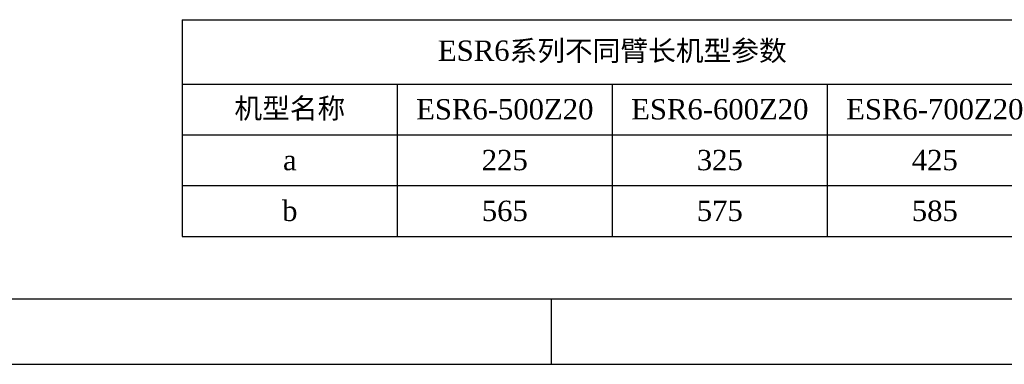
# Model space of a CAD drawing. Header units: millimetres. Extents: x 7590 to 10884, y -1862 to 419.
# Tile 2 of 83: x 8083 to 8664, y -1862 to -1658. Entities that reach past the tile are written whole.
import ezdxf

# ---------------------------------------------------------------- set-up
doc = ezdxf.new("R2010")
doc.units = ezdxf.units.MM
doc.layers.add('5', color=7, linetype='Continuous')
doc.layers.add('标注层', color=4, linetype='Continuous', lineweight=25)
doc.styles.get("Standard").update_dxf_attribs({"font": 'times.ttf'})

# ---------------------------------------------------------------- blocks, each defined once
blk = doc.blocks.new('*T90')
at = {"layer": '标注层', "color": 0, "lineweight": -2}
for p, q in [((0, 0), (127, 0)), ((0, 0), (0, -38)), ((127, 0), (254, 0)), ((254, 0), (381, 0)), ((381, 0), (508, 0)), ((508, 0), (508, -38)), ((0, -38), (127, -38)), ((0, -38), (0, -68)), ((127, -38), (254, -38)), ((127, -38), (127, -68)), ((254, -38), (381, -38)), ((254, -38), (254, -68)), ((381, -38), (508, -38)), ((381, -38), (381, -68)), ((508, -38), (508, -68))]:
    blk.add_line(p, q, dxfattribs=at)
at = {"layer": '标注层', "color": 0, "linetype": 'ByBlock', "lineweight": -2}
for p, q in [((0, -68), (127, -68)), ((0, -68), (0, -98)), ((127, -68), (254, -68)), ((127, -68), (127, -98)), ((254, -68), (381, -68)), ((254, -68), (254, -98)), ((381, -68), (508, -68)), ((381, -68), (381, -98)), ((508, -68), (508, -98)), ((0, -98), (127, -98)), ((0, -98), (0, -128)), ((127, -98), (254, -98)), ((127, -98), (127, -128)), ((254, -98), (381, -98)), ((254, -98), (254, -128)), ((381, -98), (508, -98)), ((381, -98), (381, -128)), ((508, -98), (508, -128)), ((0, -128), (127, -128)), ((127, -128), (254, -128)), ((254, -128), (381, -128)), ((381, -128), (508, -128))]:
    blk.add_line(p, q, dxfattribs=at)
at = {"layer": '标注层', "color": 7, "char_height": 12, "attachment_point": 5}
for s, insert, width in [('ESR6{\\f宋体|b0|i0|c134|p2;系列不同臂长机型参数}', (254, -19), 507.76), ('{\\f宋体|b0|i0|c134|p2;机型名称}', (63.5, -53), 126.76), ('ESR6-500Z20', (190.5, -53), 126.76), ('ESR6-600Z20', (317.5, -53), 126.76), ('{\\fTimes New Roman|b0|i0|c0|p18;ESR6-700Z20}', (444.5, -53), 126.76), ('225', (190.5, -83), 126.76), ('325', (317.5, -83), 126.76), ('425', (444.5, -83), 126.76), ('a', (63.5, -83), 126.76), ('b', (63.5, -113), 126.76), ('565', (190.5, -113), 126.76), ('575', (317.5, -113), 126.76), ('585', (444.5, -113), 126.76)]:
    blk.add_mtext(s, dxfattribs=dict(at, insert=insert, width=width))

msp = doc.modelspace()

# ---------------------------------------------------------------- linework, layer by layer
at = {"layer": '5'}
for p, q in [((10777.383, -1823.232), (7590.183, -1823.232)), ((8396.583, -1861.632), (8396.583, -1823.232)), ((7590.183, -1861.632), (10815.783, -1861.632))]:
    msp.add_line(p, q, dxfattribs=at)

# ---------------------------------------------------------------- block references
msp.add_blockref('*T90', (8178.58, -1658.082))

doc.saveas('drawing.dxf')
